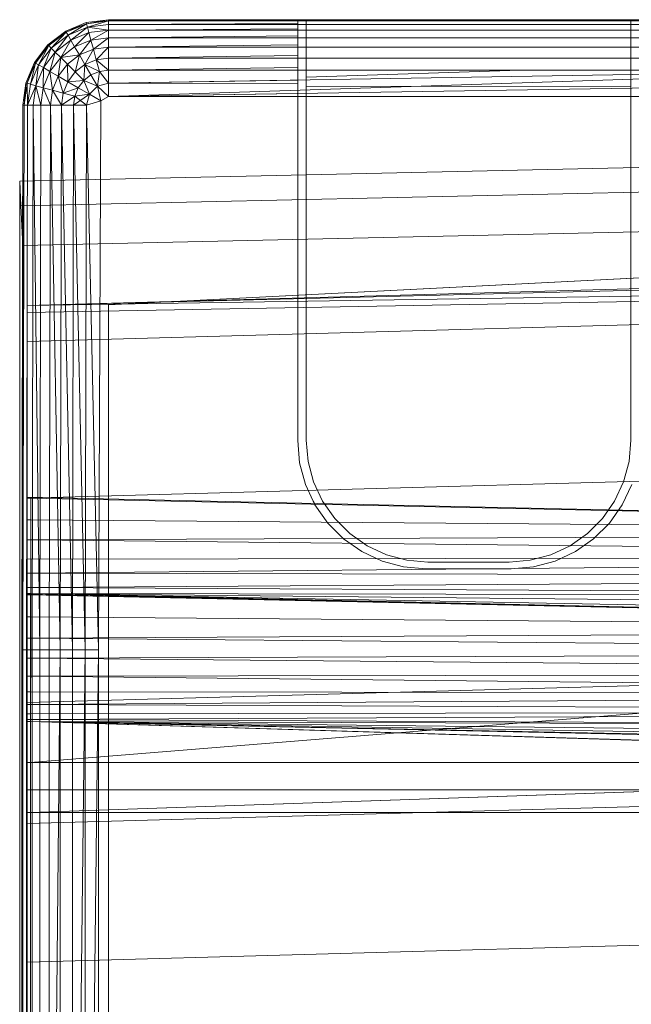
# Model space of a CAD drawing. Header units: metres. Extents: x 397.7 to 427.5, y 12.7 to 28.4.
# Tile 87 of 89: x 407.553 to 407.658, y 27.265 to 27.434. Entities that reach past the tile are written whole.
import ezdxf

# ---------------------------------------------------------------- set-up
doc = ezdxf.new("R2010")
doc.units = ezdxf.units.M
doc.layers.add('A-DETL-____-MBND', color=7, linetype='Continuous', lineweight=18)

# ---------------------------------------------------------------- blocks, each defined once
blk = doc.blocks.new('Family - Inodor P4-154500-07_ENLLUMENAT_P4')
at = {"layer": 'A-DETL-____-MBND', "color": 253, "true_color": 0xaaaaaa}
for p, q in [((0.00789, 0.40094), (0.01142, 0.40241)), ((0.00789, 0.40094), (0.01142, 0.40241)), ((0.00789, 0.40094), (0.01142, 0.40241)), ((0.00789, 0.40094), (0.01142, 0.40241)), ((0.01147, 0.40221), (0.00789, 0.40094)), ((0.00789, 0.40094), (0.01147, 0.40221)), ((0.01147, 0.40221), (0.00799, 0.40077)), ((0.00799, 0.40077), (0.01147, 0.40221)), ((0.00799, 0.40077), (0.01147, 0.40221)), ((0.00829, 0.40025), (0.01147, 0.40221)), ((0.00829, 0.40025), (0.01147, 0.40221)), ((0.01142, 0.40241), (0.01521, 0.40291)), ((0.01142, 0.40241), (0.01521, 0.40291)), ((0.01142, 0.40241), (0.01521, 0.40291)), ((0.01142, 0.40241), (0.01521, 0.40291)), ((0.01147, 0.40221), (0.01142, 0.40241)), ((0.01147, 0.40221), (0.01142, 0.40241)), ((0.01147, 0.40221), (0.01142, 0.40241)), ((0.01147, 0.40221), (0.01521, 0.40291)), ((0.01147, 0.40221), (0.01521, 0.40291)), ((0.01521, 0.40271), (0.01147, 0.40221)), ((0.01521, 0.40271), (0.01147, 0.40221)), ((0.01147, 0.40221), (0.01521, 0.40271)), ((0.01163, 0.40164), (0.01147, 0.40221)), ((0.01163, 0.40164), (0.01147, 0.40221)), ((0.01163, 0.40164), (0.01147, 0.40221)), ((0.01163, 0.40164), (0.01521, 0.40271)), ((0.01163, 0.40164), (0.01521, 0.40271)), ((0.01521, 0.40211), (0.01163, 0.40164)), ((0.01521, 0.40211), (0.01163, 0.40164)), ((0.01163, 0.40164), (0.01521, 0.40211)), ((0.01521, 0.40291), (0.15024, 0.40291)), ((0.01521, 0.40291), (0.15024, 0.40291)), ((0.01521, 0.40271), (0.01521, 0.40291)), ((0.01521, 0.40291), (0.15024, 0.40291)), ((0.15024, 0.40291), (0.01521, 0.40291)), ((0.01521, 0.40291), (0.01521, 0.40271)), ((0.01521, 0.40271), (0.01521, 0.40291)), ((0.01521, 0.40271), (0.04768, 0.40275)), ((0.01521, 0.40271), (0.04768, 0.40275)), ((0.15024, 0.40271), (0.01521, 0.40271)), ((0.01521, 0.40211), (0.01521, 0.40271)), ((0.04768, 0.40271), (0.01521, 0.40271)), ((0.01521, 0.40211), (0.01521, 0.40271)), ((0.01521, 0.40271), (0.04768, 0.40271)), ((0.01521, 0.40211), (0.01521, 0.40271)), ((0.01521, 0.40211), (0.04768, 0.40225)), ((0.01521, 0.40211), (0.04768, 0.40225)), ((0.15024, 0.40211), (0.01521, 0.40211)), ((0.01521, 0.40114), (0.01521, 0.40211)), ((0.04768, 0.40211), (0.01521, 0.40211)), ((0.01521, 0.40114), (0.01521, 0.40211)), ((0.01521, 0.40211), (0.04768, 0.40211)), ((0.01521, 0.40114), (0.01521, 0.40211)), ((0.10628, 0.4029), (0.04768, 0.4029)), ((0.04768, 0.4029), (0.04768, 0.40275)), ((0.04768, 0.40271), (0.04768, 0.40275)), ((0.04768, 0.40225), (0.04768, 0.40271)), ((0.04768, 0.40211), (0.04768, 0.40225)), ((0.04768, 0.40137), (0.04768, 0.40211)), ((0.04914, 0.40281), (0.04914, 0.33079)), ((0.04914, 0.40271), (0.04914, 0.40281)), ((0.04914, 0.40281), (0.10482, 0.40281)), ((0.04914, 0.40211), (0.04914, 0.40271)), ((0.10482, 0.40271), (0.04914, 0.40271)), ((0.04914, 0.40114), (0.04914, 0.40211)), ((0.10482, 0.40211), (0.04914, 0.40211)), ((0.10482, 0.33079), (0.10482, 0.40281)), ((0.10482, 0.40281), (0.10482, 0.40271)), ((0.10482, 0.40271), (0.10482, 0.40211)), ((0.10482, 0.40211), (0.10482, 0.40114)), ((0.00485, 0.39862), (0.00789, 0.40094)), ((0.00485, 0.39862), (0.00789, 0.40094)), ((0.00485, 0.39862), (0.00789, 0.40094)), ((0.00485, 0.39862), (0.00789, 0.40094)), ((0.00799, 0.40077), (0.00485, 0.39862)), ((0.00485, 0.39862), (0.00799, 0.40077)), ((0.00799, 0.40077), (0.005, 0.39847)), ((0.005, 0.39847), (0.00799, 0.40077)), ((0.005, 0.39847), (0.00799, 0.40077)), ((0.00542, 0.39805), (0.00799, 0.40077)), ((0.00542, 0.39805), (0.00799, 0.40077)), ((0.00829, 0.40025), (0.00542, 0.39805)), ((0.00829, 0.40025), (0.00542, 0.39805)), ((0.00542, 0.39805), (0.00829, 0.40025)), ((0.00611, 0.39736), (0.00829, 0.40025)), ((0.00611, 0.39736), (0.00829, 0.40025)), ((0.00799, 0.40077), (0.00789, 0.40094)), ((0.00799, 0.40077), (0.00789, 0.40094)), ((0.00799, 0.40077), (0.00789, 0.40094)), ((0.00829, 0.40025), (0.00799, 0.40077)), ((0.00829, 0.40025), (0.00799, 0.40077)), ((0.00829, 0.40025), (0.00799, 0.40077)), ((0.01163, 0.40164), (0.00829, 0.40025)), ((0.01163, 0.40164), (0.00829, 0.40025)), ((0.00829, 0.40025), (0.01163, 0.40164)), ((0.00877, 0.39941), (0.00829, 0.40025)), ((0.00877, 0.39941), (0.00829, 0.40025)), ((0.00877, 0.39941), (0.00829, 0.40025)), ((0.00877, 0.39941), (0.01163, 0.40164)), ((0.00877, 0.39941), (0.01163, 0.40164)), ((0.01188, 0.4007), (0.00877, 0.39941)), ((0.01188, 0.4007), (0.00877, 0.39941)), ((0.00877, 0.39941), (0.01188, 0.4007)), ((0.00943, 0.39827), (0.01188, 0.4007)), ((0.00943, 0.39827), (0.01188, 0.4007)), ((0.01188, 0.4007), (0.01163, 0.40164)), ((0.01521, 0.40114), (0.01163, 0.40164)), ((0.01521, 0.40114), (0.01163, 0.40164)), ((0.01188, 0.4007), (0.01163, 0.40164)), ((0.01188, 0.4007), (0.01163, 0.40164)), ((0.01521, 0.40114), (0.01188, 0.4007)), ((0.01521, 0.40114), (0.01188, 0.4007)), ((0.01188, 0.4007), (0.01521, 0.40114)), ((0.01222, 0.39942), (0.01188, 0.4007)), ((0.01222, 0.39942), (0.01188, 0.4007)), ((0.01222, 0.39942), (0.01188, 0.4007)), ((0.01222, 0.39942), (0.01521, 0.40114)), ((0.01222, 0.39942), (0.01521, 0.40114)), ((0.01521, 0.40114), (0.04768, 0.40137)), ((0.01521, 0.40114), (0.04768, 0.40137)), ((0.15024, 0.40114), (0.01521, 0.40114)), ((0.01521, 0.39982), (0.01521, 0.40114)), ((0.04768, 0.40114), (0.01521, 0.40114)), ((0.01521, 0.39982), (0.01521, 0.40114)), ((0.01521, 0.40114), (0.04768, 0.40114)), ((0.01521, 0.39982), (0.01521, 0.40114)), ((0.01521, 0.39982), (0.04768, 0.40013)), ((0.01521, 0.39982), (0.04768, 0.40013)), ((0.04768, 0.40114), (0.04768, 0.40137)), ((0.04768, 0.40013), (0.04768, 0.40114)), ((0.04768, 0.39982), (0.04768, 0.40013)), ((0.04914, 0.39982), (0.04914, 0.40114)), ((0.10482, 0.40114), (0.04914, 0.40114)), ((0.10482, 0.40114), (0.10482, 0.39982)), ((0.00253, 0.39558), (0.00485, 0.39862)), ((0.00253, 0.39558), (0.00485, 0.39862)), ((0.00253, 0.39558), (0.00485, 0.39862)), ((0.00253, 0.39558), (0.00485, 0.39862)), ((0.0027, 0.39548), (0.00485, 0.39862)), ((0.0027, 0.39548), (0.00485, 0.39862)), ((0.005, 0.39847), (0.0027, 0.39548)), ((0.005, 0.39847), (0.0027, 0.39548)), ((0.0027, 0.39548), (0.005, 0.39847)), ((0.00322, 0.39518), (0.005, 0.39847)), ((0.00322, 0.39518), (0.005, 0.39847)), ((0.005, 0.39847), (0.00485, 0.39862)), ((0.005, 0.39847), (0.00485, 0.39862)), ((0.005, 0.39847), (0.00485, 0.39862)), ((0.00542, 0.39805), (0.005, 0.39847)), ((0.00542, 0.39805), (0.005, 0.39847)), ((0.00542, 0.39805), (0.005, 0.39847)), ((0.00877, 0.39941), (0.00611, 0.39736)), ((0.00877, 0.39941), (0.00611, 0.39736)), ((0.00611, 0.39736), (0.00877, 0.39941)), ((0.00704, 0.39643), (0.00877, 0.39941)), ((0.00704, 0.39643), (0.00877, 0.39941)), ((0.00943, 0.39827), (0.00877, 0.39941)), ((0.00943, 0.39827), (0.00877, 0.39941)), ((0.00943, 0.39827), (0.00877, 0.39941)), ((0.01222, 0.39942), (0.00943, 0.39827)), ((0.01222, 0.39942), (0.00943, 0.39827)), ((0.00943, 0.39827), (0.01222, 0.39942)), ((0.01025, 0.39686), (0.01222, 0.39942)), ((0.01025, 0.39686), (0.01222, 0.39942)), ((0.01521, 0.39982), (0.01222, 0.39942)), ((0.01521, 0.39982), (0.01222, 0.39942)), ((0.01222, 0.39942), (0.01521, 0.39982)), ((0.01264, 0.39785), (0.01222, 0.39942)), ((0.01264, 0.39785), (0.01222, 0.39942)), ((0.01264, 0.39785), (0.01222, 0.39942)), ((0.01264, 0.39785), (0.01521, 0.39982)), ((0.01264, 0.39785), (0.01521, 0.39982)), ((0.15024, 0.39982), (0.01521, 0.39982)), ((0.01521, 0.39819), (0.01521, 0.39982)), ((0.04768, 0.39982), (0.01521, 0.39982)), ((0.01521, 0.39819), (0.01521, 0.39982)), ((0.01521, 0.39982), (0.04768, 0.39982)), ((0.01521, 0.39819), (0.01521, 0.39982)), ((0.01521, 0.39819), (0.04768, 0.39858)), ((0.01521, 0.39819), (0.04768, 0.39858)), ((0.04768, 0.39858), (0.04768, 0.39982)), ((0.04768, 0.39819), (0.04768, 0.39858)), ((0.04914, 0.39819), (0.04914, 0.39982)), ((0.10482, 0.39982), (0.04914, 0.39982)), ((0.10482, 0.39982), (0.10482, 0.39819)), ((0.00542, 0.39805), (0.00322, 0.39518)), ((0.00542, 0.39805), (0.00322, 0.39518)), ((0.00322, 0.39518), (0.00542, 0.39805)), ((0.00406, 0.3947), (0.00542, 0.39805)), ((0.00406, 0.3947), (0.00542, 0.39805)), ((0.00611, 0.39736), (0.00406, 0.3947)), ((0.00611, 0.39736), (0.00406, 0.3947)), ((0.00406, 0.3947), (0.00611, 0.39736)), ((0.0052, 0.39404), (0.00611, 0.39736)), ((0.0052, 0.39404), (0.00611, 0.39736)), ((0.00611, 0.39736), (0.00542, 0.39805)), ((0.00611, 0.39736), (0.00542, 0.39805)), ((0.00611, 0.39736), (0.00542, 0.39805)), ((0.00704, 0.39643), (0.00611, 0.39736)), ((0.00704, 0.39643), (0.00611, 0.39736)), ((0.00704, 0.39643), (0.00611, 0.39736)), ((0.00943, 0.39827), (0.00704, 0.39643)), ((0.00943, 0.39827), (0.00704, 0.39643)), ((0.00704, 0.39643), (0.00943, 0.39827)), ((0.01025, 0.39686), (0.00704, 0.39643)), ((0.00704, 0.39643), (0.01025, 0.39686)), ((0.01025, 0.39686), (0.00819, 0.39528)), ((0.00819, 0.39528), (0.01025, 0.39686)), ((0.00819, 0.39528), (0.01025, 0.39686)), ((0.01025, 0.39686), (0.00943, 0.39827)), ((0.01025, 0.39686), (0.00943, 0.39827)), ((0.01025, 0.39686), (0.00943, 0.39827)), ((0.00952, 0.39395), (0.01025, 0.39686)), ((0.00952, 0.39395), (0.01025, 0.39686)), ((0.01264, 0.39785), (0.01025, 0.39686)), ((0.01264, 0.39785), (0.01025, 0.39686)), ((0.01025, 0.39686), (0.01264, 0.39785)), ((0.01119, 0.39523), (0.01025, 0.39686)), ((0.01119, 0.39523), (0.01025, 0.39686)), ((0.01119, 0.39523), (0.01025, 0.39686)), ((0.01119, 0.39523), (0.01264, 0.39785)), ((0.01119, 0.39523), (0.01264, 0.39785)), ((0.01521, 0.39819), (0.01264, 0.39785)), ((0.01521, 0.39819), (0.01264, 0.39785)), ((0.01264, 0.39785), (0.01521, 0.39819)), ((0.01313, 0.39603), (0.01264, 0.39785)), ((0.01313, 0.39603), (0.01264, 0.39785)), ((0.01313, 0.39603), (0.01264, 0.39785)), ((0.01313, 0.39603), (0.01521, 0.39819)), ((0.01313, 0.39603), (0.01521, 0.39819)), ((0.15024, 0.39819), (0.01521, 0.39819)), ((0.01521, 0.39631), (0.01521, 0.39819)), ((0.04768, 0.39819), (0.01521, 0.39819)), ((0.01521, 0.39631), (0.01521, 0.39819)), ((0.01521, 0.39819), (0.04768, 0.39819)), ((0.01521, 0.39631), (0.01521, 0.39819)), ((0.01521, 0.39631), (0.04768, 0.39676)), ((0.01521, 0.39631), (0.04768, 0.39676)), ((0.04768, 0.39676), (0.04768, 0.39819)), ((0.04768, 0.39631), (0.04768, 0.39676)), ((0.04914, 0.39631), (0.04914, 0.39819)), ((0.10482, 0.39819), (0.04914, 0.39819)), ((0.10482, 0.39819), (0.10482, 0.39631)), ((0.00106, 0.39205), (0.00253, 0.39558)), ((0.00106, 0.39205), (0.00253, 0.39558)), ((0.00106, 0.39205), (0.00253, 0.39558)), ((0.00106, 0.39205), (0.00253, 0.39558)), ((0.00126, 0.392), (0.00253, 0.39558)), ((0.00126, 0.392), (0.00253, 0.39558)), ((0.0027, 0.39548), (0.00126, 0.392)), ((0.0027, 0.39548), (0.00126, 0.392)), ((0.00126, 0.392), (0.0027, 0.39548)), ((0.00183, 0.39184), (0.0027, 0.39548)), ((0.00183, 0.39184), (0.0027, 0.39548)), ((0.00322, 0.39518), (0.00183, 0.39184)), ((0.00322, 0.39518), (0.00183, 0.39184)), ((0.00183, 0.39184), (0.00322, 0.39518)), ((0.0027, 0.39548), (0.00253, 0.39558)), ((0.0027, 0.39548), (0.00253, 0.39558)), ((0.0027, 0.39548), (0.00253, 0.39558)), ((0.00322, 0.39518), (0.0027, 0.39548)), ((0.00322, 0.39518), (0.0027, 0.39548)), ((0.00322, 0.39518), (0.0027, 0.39548)), ((0.00277, 0.39159), (0.00322, 0.39518)), ((0.00277, 0.39159), (0.00322, 0.39518)), ((0.00406, 0.3947), (0.00322, 0.39518)), ((0.00406, 0.3947), (0.00322, 0.39518)), ((0.00406, 0.3947), (0.00322, 0.39518)), ((0.00704, 0.39643), (0.0052, 0.39404)), ((0.00704, 0.39643), (0.0052, 0.39404)), ((0.0052, 0.39404), (0.00704, 0.39643)), ((0.00661, 0.39322), (0.00704, 0.39643)), ((0.00661, 0.39322), (0.00704, 0.39643)), ((0.00819, 0.39528), (0.00661, 0.39322)), ((0.00819, 0.39528), (0.00661, 0.39322)), ((0.00661, 0.39322), (0.00819, 0.39528)), ((0.00819, 0.39528), (0.00704, 0.39643)), ((0.00819, 0.39528), (0.00704, 0.39643)), ((0.00819, 0.39528), (0.00704, 0.39643)), ((0.00952, 0.39395), (0.00819, 0.39528)), ((0.00952, 0.39395), (0.00819, 0.39528)), ((0.00952, 0.39395), (0.00819, 0.39528)), ((0.00824, 0.39228), (0.00819, 0.39528)), ((0.00824, 0.39228), (0.00819, 0.39528)), ((0.01119, 0.39523), (0.00952, 0.39395)), ((0.01119, 0.39523), (0.00952, 0.39395)), ((0.00952, 0.39395), (0.01119, 0.39523)), ((0.01099, 0.39248), (0.01119, 0.39523)), ((0.01099, 0.39248), (0.01119, 0.39523)), ((0.01313, 0.39603), (0.01119, 0.39523)), ((0.01313, 0.39603), (0.01119, 0.39523)), ((0.01119, 0.39523), (0.01313, 0.39603)), ((0.01223, 0.39343), (0.01119, 0.39523)), ((0.01367, 0.39402), (0.01119, 0.39523)), ((0.01367, 0.39402), (0.01119, 0.39523)), ((0.01223, 0.39343), (0.01119, 0.39523)), ((0.01223, 0.39343), (0.01119, 0.39523)), ((0.01521, 0.39631), (0.01313, 0.39603)), ((0.01521, 0.39631), (0.01313, 0.39603)), ((0.01313, 0.39603), (0.01521, 0.39631)), ((0.01313, 0.39603), (0.01367, 0.39402)), ((0.01521, 0.39423), (0.01313, 0.39603)), ((0.01367, 0.39402), (0.01313, 0.39603)), ((0.01521, 0.39423), (0.01313, 0.39603)), ((0.01367, 0.39402), (0.01313, 0.39603)), ((0.15024, 0.39631), (0.01521, 0.39631)), ((0.01521, 0.39423), (0.01521, 0.39631)), ((0.04768, 0.39631), (0.01521, 0.39631)), ((0.01521, 0.39423), (0.01521, 0.39631)), ((0.01521, 0.39631), (0.04768, 0.39631)), ((0.01521, 0.39423), (0.01521, 0.39631)), ((0.04768, 0.39473), (0.04768, 0.39631)), ((0.04914, 0.39423), (0.04914, 0.39631)), ((0.10482, 0.39631), (0.04914, 0.39631)), ((0.10482, 0.39631), (0.10482, 0.39424)), ((0.00406, 0.3947), (0.00277, 0.39159)), ((0.00406, 0.3947), (0.00277, 0.39159)), ((0.00277, 0.39159), (0.00406, 0.3947)), ((0.00405, 0.39125), (0.00406, 0.3947)), ((0.00405, 0.39125), (0.00406, 0.3947)), ((0.0052, 0.39404), (0.00405, 0.39125)), ((0.0052, 0.39404), (0.00405, 0.39125)), ((0.00405, 0.39125), (0.0052, 0.39404)), ((0.0052, 0.39404), (0.00406, 0.3947)), ((0.0052, 0.39404), (0.00406, 0.3947)), ((0.0052, 0.39404), (0.00406, 0.3947)), ((0.00661, 0.39322), (0.0052, 0.39404)), ((0.00661, 0.39322), (0.0052, 0.39404)), ((0.00661, 0.39322), (0.0052, 0.39404)), ((0.00562, 0.39083), (0.0052, 0.39404)), ((0.00562, 0.39083), (0.0052, 0.39404)), ((0.00952, 0.39395), (0.00824, 0.39228)), ((0.00952, 0.39395), (0.00824, 0.39228)), ((0.00824, 0.39228), (0.00952, 0.39395)), ((0.01099, 0.39248), (0.00952, 0.39395)), ((0.01099, 0.39248), (0.00952, 0.39395)), ((0.01099, 0.39248), (0.00952, 0.39395)), ((0.01223, 0.39343), (0.01099, 0.39248)), ((0.01223, 0.39343), (0.01099, 0.39248)), ((0.01099, 0.39248), (0.01223, 0.39343)), ((0.01367, 0.39402), (0.01223, 0.39343)), ((0.01367, 0.39402), (0.01223, 0.39343)), ((0.01223, 0.39343), (0.01367, 0.39402)), ((0.01334, 0.39151), (0.01223, 0.39343)), ((0.01334, 0.39151), (0.01223, 0.39343)), ((0.01334, 0.39151), (0.01223, 0.39343)), ((0.01367, 0.39402), (0.01334, 0.39151)), ((0.01334, 0.39151), (0.01367, 0.39402)), ((0.01334, 0.39151), (0.01367, 0.39402)), ((0.01521, 0.39423), (0.01367, 0.39402)), ((0.01521, 0.39423), (0.01367, 0.39402)), ((0.01367, 0.39402), (0.01521, 0.39423)), ((0.01521, 0.39201), (0.01367, 0.39402)), ((0.01521, 0.39201), (0.01367, 0.39402)), ((0.01521, 0.39201), (0.01367, 0.39402)), ((0.01521, 0.39423), (0.04768, 0.39473)), ((0.01521, 0.39423), (0.04768, 0.39473)), ((0.15024, 0.39423), (0.01521, 0.39423)), ((0.01521, 0.39201), (0.01521, 0.39423)), ((0.15024, 0.39423), (0.01521, 0.39201)), ((0.15024, 0.39423), (0.01521, 0.38973)), ((0.04768, 0.39423), (0.01521, 0.39423)), ((0.01521, 0.39201), (0.01521, 0.39423)), ((0.01521, 0.39423), (0.04768, 0.39423)), ((0.01521, 0.39201), (0.01521, 0.39423)), ((0.04768, 0.39423), (0.04768, 0.39473)), ((0.04768, 0.39254), (0.04768, 0.39423)), ((0.04914, 0.39307), (0.04914, 0.39423)), ((0.08581, 0.39423), (0.04914, 0.39307)), ((0.08581, 0.39423), (0.04914, 0.39423)), ((0.10482, 0.39424), (0.08581, 0.39423)), ((0.10482, 0.39424), (0.10482, 0.39149)), ((0.00056, 0.38826), (0.00106, 0.39205)), ((0.00056, 0.38826), (0.00106, 0.39205)), ((0.00056, 0.38826), (0.00106, 0.39205)), ((0.00056, 0.38826), (0.00106, 0.39205)), ((0.00076, 0.38826), (0.00106, 0.39205)), ((0.00076, 0.38826), (0.00106, 0.39205)), ((0.00126, 0.392), (0.00076, 0.38826)), ((0.00126, 0.392), (0.00076, 0.38826)), ((0.00076, 0.38826), (0.00126, 0.392)), ((0.00126, 0.392), (0.00106, 0.39205)), ((0.00126, 0.392), (0.00106, 0.39205)), ((0.00126, 0.392), (0.00106, 0.39205)), ((0.00183, 0.39184), (0.00126, 0.392)), ((0.00183, 0.39184), (0.00126, 0.392)), ((0.00183, 0.39184), (0.00126, 0.392)), ((0.00136, 0.38826), (0.00126, 0.392)), ((0.00136, 0.38826), (0.00126, 0.392)), ((0.00183, 0.39184), (0.00136, 0.38826)), ((0.00183, 0.39184), (0.00136, 0.38826)), ((0.00136, 0.38826), (0.00183, 0.39184)), ((0.00277, 0.39159), (0.00183, 0.39184)), ((0.00277, 0.39159), (0.00183, 0.39184)), ((0.00277, 0.39159), (0.00183, 0.39184)), ((0.00661, 0.39322), (0.00562, 0.39083)), ((0.00661, 0.39322), (0.00562, 0.39083)), ((0.00562, 0.39083), (0.00661, 0.39322)), ((0.00824, 0.39228), (0.00661, 0.39322)), ((0.00824, 0.39228), (0.00661, 0.39322)), ((0.00824, 0.39228), (0.00661, 0.39322)), ((0.00744, 0.39034), (0.00661, 0.39322)), ((0.00744, 0.39034), (0.00661, 0.39322)), ((0.00824, 0.39228), (0.00744, 0.39034)), ((0.00824, 0.39228), (0.00744, 0.39034)), ((0.00744, 0.39034), (0.00824, 0.39228)), ((0.01099, 0.39248), (0.00824, 0.39228)), ((0.00824, 0.39228), (0.01099, 0.39248)), ((0.01004, 0.39124), (0.00824, 0.39228)), ((0.01004, 0.39124), (0.00824, 0.39228)), ((0.01004, 0.39124), (0.00824, 0.39228)), ((0.01099, 0.39248), (0.01004, 0.39124)), ((0.01004, 0.39124), (0.01099, 0.39248)), ((0.01004, 0.39124), (0.01099, 0.39248)), ((0.01334, 0.39151), (0.01099, 0.39248)), ((0.01196, 0.39013), (0.01099, 0.39248)), ((0.01334, 0.39151), (0.01099, 0.39248)), ((0.01196, 0.39013), (0.01099, 0.39248)), ((0.01334, 0.39151), (0.01099, 0.39248)), ((0.01196, 0.39013), (0.01099, 0.39248)), ((0.01521, 0.39201), (0.01334, 0.39151)), ((0.01521, 0.39201), (0.01334, 0.39151)), ((0.01334, 0.39151), (0.01521, 0.39201)), ((0.01521, 0.39201), (0.04768, 0.39254)), ((0.01521, 0.39201), (0.04768, 0.39254)), ((0.01521, 0.38973), (0.01521, 0.39201)), ((0.04768, 0.39198), (0.01521, 0.39201)), ((0.01521, 0.38973), (0.01521, 0.39201)), ((0.01521, 0.39201), (0.04768, 0.39198)), ((0.01521, 0.38973), (0.01521, 0.39201)), ((0.15121, 0.39188), (0.01521, 0.38973)), ((0.04768, 0.39198), (0.04768, 0.39254)), ((0.04768, 0.39024), (0.04768, 0.39198)), ((0.04914, 0.39144), (0.04914, 0.39307)), ((0.00277, 0.39159), (0.00136, 0.38826)), ((0.00136, 0.38826), (0.00277, 0.39159)), ((0.00277, 0.39159), (0.00233, 0.38826)), ((0.00233, 0.38826), (0.00277, 0.39159)), ((0.00233, 0.38826), (0.00277, 0.39159)), ((0.00405, 0.39125), (0.00277, 0.39159)), ((0.00405, 0.39125), (0.00277, 0.39159)), ((0.00405, 0.39125), (0.00277, 0.39159)), ((0.00365, 0.38826), (0.00277, 0.39159)), ((0.00365, 0.38826), (0.00277, 0.39159)), ((0.00405, 0.39125), (0.00365, 0.38826)), ((0.00405, 0.39125), (0.00365, 0.38826)), ((0.00365, 0.38826), (0.00405, 0.39125)), ((0.00562, 0.39083), (0.00405, 0.39125)), ((0.00562, 0.39083), (0.00405, 0.39125)), ((0.00562, 0.39083), (0.00405, 0.39125)), ((0.00528, 0.38826), (0.00405, 0.39125)), ((0.00528, 0.38826), (0.00405, 0.39125)), ((0.00562, 0.39083), (0.00528, 0.38826)), ((0.00562, 0.39083), (0.00528, 0.38826)), ((0.00528, 0.38826), (0.00562, 0.39083)), ((0.00744, 0.39034), (0.00562, 0.39083)), ((0.00744, 0.39034), (0.00562, 0.39083)), ((0.00744, 0.39034), (0.00562, 0.39083)), ((0.00716, 0.38826), (0.00562, 0.39083)), ((0.00716, 0.38826), (0.00562, 0.39083)), ((0.00744, 0.39034), (0.00716, 0.38826)), ((0.00744, 0.39034), (0.00716, 0.38826)), ((0.00716, 0.38826), (0.00744, 0.39034)), ((0.01004, 0.39124), (0.00744, 0.39034)), ((0.00744, 0.39034), (0.01004, 0.39124)), ((0.00945, 0.3898), (0.00744, 0.39034)), ((0.00945, 0.3898), (0.00744, 0.39034)), ((0.00945, 0.3898), (0.00744, 0.39034)), ((0.01196, 0.39013), (0.00924, 0.38826)), ((0.01004, 0.39124), (0.00945, 0.3898)), ((0.00945, 0.3898), (0.01004, 0.39124)), ((0.00945, 0.3898), (0.01004, 0.39124)), ((0.01196, 0.39013), (0.00945, 0.3898)), ((0.01196, 0.39013), (0.00945, 0.3898)), ((0.01196, 0.39013), (0.00945, 0.3898)), ((0.01196, 0.39013), (0.01004, 0.39124)), ((0.01196, 0.39013), (0.01004, 0.39124)), ((0.01196, 0.39013), (0.01004, 0.39124)), ((0.01196, 0.39013), (0.01146, 0.38826)), ((0.01334, 0.39151), (0.01196, 0.39013)), ((0.01334, 0.39151), (0.01196, 0.39013)), ((0.01196, 0.39013), (0.01334, 0.39151)), ((0.01394, 0.38899), (0.01196, 0.39013)), ((0.01394, 0.38899), (0.01196, 0.39013)), ((0.01521, 0.38973), (0.01334, 0.39151)), ((0.01334, 0.39151), (0.01394, 0.38899)), ((0.01521, 0.38973), (0.01334, 0.39151)), ((0.01394, 0.38899), (0.01334, 0.39151)), ((0.01521, 0.38973), (0.01334, 0.39151)), ((0.01394, 0.38899), (0.01334, 0.39151)), ((0.01521, 0.38973), (0.04768, 0.39024)), ((0.01521, 0.38973), (0.04768, 0.39024)), ((0.04768, 0.38973), (0.04768, 0.39024)), ((0.10482, 0.39149), (0.04914, 0.39144)), ((0.04914, 0.33079), (0.04914, 0.39144)), ((0.10482, 0.39149), (0.10482, 0.33079)), ((0.00945, 0.3898), (0.00716, 0.38826)), ((0.00716, 0.38826), (0.00945, 0.3898)), ((0.00945, 0.3898), (0.00924, 0.38826)), ((0.00924, 0.38826), (0.00945, 0.3898)), ((0.00924, 0.38826), (0.00945, 0.3898)), ((0.01146, 0.38826), (0.00945, 0.3898)), ((0.01394, 0.38899), (0.01146, 0.38826)), ((0.01394, 0.38899), (0.01146, 0.38826)), ((0.01354, 0.29485), (0.01394, 0.38899)), ((0.01394, 0.38899), (0.01354, 0.29485)), ((0.01394, 0.38899), (0.01354, 0.29485)), ((0.01521, 0.38973), (0.01394, 0.38899)), ((0.01521, 0.38973), (0.01394, 0.38899)), ((0.01394, 0.38899), (0.01521, 0.38973)), ((0.15024, 0.38973), (0.01521, 0.38973)), ((0.04768, 0.38973), (0.01521, 0.38973)), ((0.01521, 0.38973), (0.04768, 0.38973)), ((0.04768, 0.38917), (0.04768, 0.38973)), ((0.04768, 0.38917), (0.04768, 0.33073)), ((0.00036, 0.29485), (0.00056, 0.38826)), ((0.00036, 0.29485), (0.00056, 0.38826)), ((0.00056, 0.01465), (0.00056, 0.38826)), ((0.00056, 0.01465), (0.00056, 0.38826)), ((0.00076, 0.38826), (0.00056, 0.38826)), ((0.00076, 0.38826), (0.00056, 0.29485)), ((0.00076, 0.38826), (0.00056, 0.38826)), ((0.00076, 0.38826), (0.00056, 0.29485)), ((0.00076, 0.38826), (0.00056, 0.38826)), ((0.00056, 0.29485), (0.00056, 0.38826)), ((0.00056, 0.29485), (0.00056, 0.38826)), ((0.00076, 0.38826), (0.00056, 0.29485)), ((0.00136, 0.38826), (0.00076, 0.38826)), ((0.00136, 0.38826), (0.00076, 0.38826)), ((0.00136, 0.38826), (0.00076, 0.38826)), ((0.00136, 0.38826), (0.00116, 0.29485)), ((0.00136, 0.38826), (0.00116, 0.29485)), ((0.00136, 0.38826), (0.00116, 0.29485)), ((0.00233, 0.38826), (0.00136, 0.38826)), ((0.00233, 0.38826), (0.00136, 0.38826)), ((0.00233, 0.38826), (0.00136, 0.38826)), ((0.00233, 0.38826), (0.00213, 0.29485)), ((0.00233, 0.38826), (0.00213, 0.29485)), ((0.00213, 0.29485), (0.00233, 0.38826)), ((0.00365, 0.38826), (0.00233, 0.38826)), ((0.00365, 0.38826), (0.00233, 0.38826)), ((0.00365, 0.38826), (0.00233, 0.38826)), ((0.00345, 0.29485), (0.00233, 0.38826)), ((0.00345, 0.29485), (0.00233, 0.38826)), ((0.00365, 0.38826), (0.00345, 0.29485)), ((0.00365, 0.38826), (0.00345, 0.29485)), ((0.00365, 0.38826), (0.00345, 0.29485)), ((0.00528, 0.38826), (0.00365, 0.38826)), ((0.00528, 0.38826), (0.00365, 0.38826)), ((0.00528, 0.38826), (0.00365, 0.38826)), ((0.00528, 0.38826), (0.00508, 0.29485)), ((0.00528, 0.38826), (0.00508, 0.29485)), ((0.00508, 0.29485), (0.00528, 0.38826)), ((0.00716, 0.38826), (0.00528, 0.38826)), ((0.00716, 0.38826), (0.00528, 0.38826)), ((0.00716, 0.38826), (0.00528, 0.38826)), ((0.00696, 0.29485), (0.00528, 0.38826)), ((0.00696, 0.29485), (0.00528, 0.38826)), ((0.00716, 0.38826), (0.00696, 0.29485)), ((0.00716, 0.38826), (0.00696, 0.29485)), ((0.00696, 0.29485), (0.00716, 0.38826)), ((0.00924, 0.38826), (0.00716, 0.38826)), ((0.00924, 0.38826), (0.00716, 0.38826)), ((0.00924, 0.38826), (0.00716, 0.38826)), ((0.00904, 0.29485), (0.00716, 0.38826)), ((0.00904, 0.29485), (0.00716, 0.38826)), ((0.00924, 0.38826), (0.00904, 0.29485)), ((0.00924, 0.38826), (0.00904, 0.29485)), ((0.00904, 0.29485), (0.00924, 0.38826)), ((0.01146, 0.38826), (0.00924, 0.38826)), ((0.01146, 0.38826), (0.00924, 0.38826)), ((0.01126, 0.29485), (0.00924, 0.38826)), ((0.01126, 0.29485), (0.00924, 0.38826)), ((0.01146, 0.38826), (0.01126, 0.29485)), ((0.01146, 0.38826), (0.01126, 0.29485)), ((0.01126, 0.29485), (0.01146, 0.38826)), ((0.01354, 0.29485), (0.01146, 0.38826)), ((0.01354, 0.29485), (0.01146, 0.38826)), ((0.01354, 0.29485), (0.01146, 0.38826)), ((0.31954, 0.38234), (0, 0.37522)), ((0.31954, 0.38234), (0, 0.37522)), ((0.31971, 0.37812), (0.00022, 0.371)), ((0.31971, 0.37812), (0.00022, 0.371)), ((0, 0.37522), (0.00022, 0.371)), ((0.00022, 0.371), (0, 0.37522)), ((0, 0.37522), (0, 0.371)), ((0, 0.371), (0, 0.37522)), ((0, 0.371), (0, 0.36417)), ((0, 0.36417), (0, 0.371)), ((0.00022, 0.371), (0.00056, 0.36417)), ((0.00056, 0.36417), (0.00022, 0.371)), ((0.31998, 0.37128), (0.00056, 0.36417)), ((0.31998, 0.37128), (0.00056, 0.36417)), ((0.00127, 0.35389), (0.51095, 0.36797)), ((0.51095, 0.36678), (0.00127, 0.35389)), ((0, 0.36417), (0, 0.03582)), ((0, 0.03582), (0, 0.36417)), ((0.00056, 0.36417), (0.00056, 0.03582)), ((0.00056, 0.03582), (0.00056, 0.36417)), ((0.51095, 0.36184), (0.00127, 0.35389)), ((0.51095, 0.36184), (0.00127, 0.35271)), ((0.51095, 0.36184), (0.00127, 0.34776)), ((0.01521, 0.35403), (0.17966, 0.3624)), ((0.15161, 0.36098), (0.01521, 0.35403)), ((0.00127, 0.35271), (0.00127, 0.35389)), ((0.01521, 0.35403), (0.01521, 0.05064)), ((0.01521, 0.35403), (0.01521, 0.05064)), ((0.00127, 0.34776), (0.00127, 0.35271)), ((0.00127, 0.32087), (0.00127, 0.34776)), ((0.51095, 0.33495), (0.00127, 0.32087)), ((0.04768, 0.33073), (0.04801, 0.32692)), ((0.04914, 0.33079), (0.04946, 0.32716)), ((0.04946, 0.32716), (0.04914, 0.33079)), ((0.1045, 0.32716), (0.10482, 0.33079)), ((0.10482, 0.33079), (0.1045, 0.32716)), ((0.04801, 0.32692), (0.049, 0.32322)), ((0.04946, 0.32716), (0.0504, 0.32365)), ((0.0504, 0.32365), (0.04946, 0.32716)), ((0.10356, 0.32365), (0.1045, 0.32716)), ((0.1045, 0.32716), (0.10356, 0.32365)), ((0.049, 0.32322), (0.05033, 0.32038)), ((0.0504, 0.32365), (0.05194, 0.32035)), ((0.05194, 0.32035), (0.0504, 0.32365)), ((0.10202, 0.32035), (0.10356, 0.32365)), ((0.10356, 0.32365), (0.10202, 0.32035)), ((0.10334, 0.31974), (0.10496, 0.32322)), ((0.00127, 0.3209), (0.00127, 0.32102)), ((0.28182, 0.31489), (0.00127, 0.32102)), ((0.00192, 0.32088), (0.00127, 0.3209)), ((0.00127, 0.3209), (0.00192, 0.32088)), ((0.00127, 0.3209), (0.00127, 0.32089)), ((0.00192, 0.32088), (0.00127, 0.32089)), ((0.00127, 0.32089), (0.00192, 0.32088)), ((0.00127, 0.32089), (0.00127, 0.32088)), ((0.00192, 0.32088), (0.00127, 0.32088)), ((0.00192, 0.32088), (0.00127, 0.32088)), ((0.00127, 0.32088), (0.00127, 0.31714)), ((0.00127, 0.28584), (0.00127, 0.32087)), ((0.00192, 0.32088), (0.28182, 0.31489)), ((0.00192, 0.32088), (0.00192, 0.31713)), ((0.28182, 0.31489), (0.00192, 0.32088)), ((0.00192, 0.31713), (0.00192, 0.32088)), ((0.05033, 0.32038), (0.05048, 0.32006)), ((0.05048, 0.32006), (0.05062, 0.31974)), ((0.05062, 0.31974), (0.05282, 0.31661)), ((0.05194, 0.32035), (0.05403, 0.31737)), ((0.05403, 0.31737), (0.05194, 0.32035)), ((0.09993, 0.31737), (0.10202, 0.32035)), ((0.10202, 0.32035), (0.09993, 0.31737)), ((0.10114, 0.31661), (0.10334, 0.31974)), ((0.00192, 0.31713), (0.00127, 0.31714)), ((0.00127, 0.31714), (0.00192, 0.31713)), ((0.00127, 0.31714), (0.00127, 0.31713)), ((0.00192, 0.31713), (0.00127, 0.31713)), ((0.00127, 0.31713), (0.00192, 0.31713)), ((0.00127, 0.31713), (0.00127, 0.31712)), ((0.00192, 0.31713), (0.00127, 0.31712)), ((0.00192, 0.31713), (0.00127, 0.31712)), ((0.00127, 0.31712), (0.00127, 0.31371)), ((0.28182, 0.31489), (0.00192, 0.31713)), ((0.28182, 0.31489), (0.00192, 0.31713)), ((0.00192, 0.31371), (0.00192, 0.31713)), ((0.00192, 0.31713), (0.00192, 0.31371)), ((0.05282, 0.31661), (0.05553, 0.3139)), ((0.05403, 0.31737), (0.0566, 0.31479)), ((0.0566, 0.31479), (0.05403, 0.31737)), ((0.09736, 0.31479), (0.09993, 0.31737)), ((0.09993, 0.31737), (0.09736, 0.31479)), ((0.09843, 0.3139), (0.10114, 0.31661)), ((0.28182, 0.31489), (0.00192, 0.31371)), ((0.00192, 0.31371), (0.28182, 0.31489)), ((0.0566, 0.31479), (0.05958, 0.31271)), ((0.05958, 0.31271), (0.0566, 0.31479)), ((0.09438, 0.31271), (0.09736, 0.31479)), ((0.09736, 0.31479), (0.09438, 0.31271)), ((0.00192, 0.31371), (0.00127, 0.31371)), ((0.00127, 0.31371), (0.00192, 0.31371)), ((0.00127, 0.31371), (0.00127, 0.31371)), ((0.00192, 0.31371), (0.00127, 0.31371)), ((0.00192, 0.31371), (0.00127, 0.31371)), ((0.00127, 0.31371), (0.00127, 0.31044)), ((0.28181, 0.31079), (0.00192, 0.31371)), ((0.00192, 0.31371), (0.00192, 0.31043)), ((0.28181, 0.31079), (0.00192, 0.31371)), ((0.00192, 0.31043), (0.00192, 0.31371)), ((0.05553, 0.3139), (0.05867, 0.3117)), ((0.05958, 0.31271), (0.06288, 0.31117)), ((0.06288, 0.31117), (0.05958, 0.31271)), ((0.09108, 0.31117), (0.09438, 0.31271)), ((0.09438, 0.31271), (0.09108, 0.31117)), ((0.0953, 0.3117), (0.09843, 0.3139)), ((0.28181, 0.31079), (0.00192, 0.31043)), ((0.00192, 0.30799), (0.28181, 0.31079)), ((0.00192, 0.31043), (0.28181, 0.31079)), ((0.00192, 0.30799), (0.28181, 0.31079)), ((0.05867, 0.3117), (0.06214, 0.31008)), ((0.06288, 0.31117), (0.0664, 0.31023)), ((0.0664, 0.31023), (0.06288, 0.31117)), ((0.08757, 0.31023), (0.09108, 0.31117)), ((0.09108, 0.31117), (0.08757, 0.31023)), ((0.0953, 0.3117), (0.09182, 0.31008)), ((0.00192, 0.31043), (0.00127, 0.31044)), ((0.00192, 0.31043), (0.00127, 0.31044)), ((0.00127, 0.31044), (0.00127, 0.30801)), ((0.00192, 0.31043), (0.00192, 0.30799)), ((0.00192, 0.30799), (0.00192, 0.31043)), ((0.06214, 0.31008), (0.06584, 0.30909)), ((0.06584, 0.30909), (0.06966, 0.30876)), ((0.0664, 0.31023), (0.07002, 0.30991)), ((0.07002, 0.30991), (0.0664, 0.31023)), ((0.07002, 0.30991), (0.08394, 0.30991)), ((0.08394, 0.30991), (0.07002, 0.30991)), ((0.08394, 0.30991), (0.08757, 0.31023)), ((0.08757, 0.31023), (0.08394, 0.30991)), ((0.08431, 0.30876), (0.08812, 0.30909)), ((0.08812, 0.30909), (0.09182, 0.31008)), ((0.00192, 0.30799), (0.00127, 0.30801)), ((0.00192, 0.30799), (0.00127, 0.30801)), ((0.00127, 0.30801), (0.00127, 0.30557)), ((0.00192, 0.30799), (0.00192, 0.30554)), ((0.28181, 0.30737), (0.00192, 0.30799)), ((0.28181, 0.30737), (0.00192, 0.30799)), ((0.00192, 0.30554), (0.00192, 0.30799)), ((0.28181, 0.30737), (0.00192, 0.30554)), ((0.00192, 0.30554), (0.28181, 0.30737)), ((0.08431, 0.30876), (0.06966, 0.30876)), ((0.00192, 0.30554), (0.00127, 0.30557)), ((0.00192, 0.30554), (0.00127, 0.30557)), ((0.00127, 0.30557), (0.00127, 0.30457)), ((0.00192, 0.30454), (0.00127, 0.30457)), ((0.00127, 0.30457), (0.00192, 0.30454)), ((0.00127, 0.30457), (0.00127, 0.30446)), ((0.00192, 0.30454), (0.00127, 0.30446)), ((0.00192, 0.30454), (0.00127, 0.30446)), ((0.00127, 0.30446), (0.00127, 0.27556)), ((0.00127, 0.30433), (0.00127, 0.30443)), ((0.28176, 0.29829), (0.00127, 0.30443)), ((0.00127, 0.30433), (0.00187, 0.30429)), ((0.00127, 0.30433), (0.00127, 0.30431)), ((0.00187, 0.30429), (0.00127, 0.30433)), ((0.00187, 0.30429), (0.00127, 0.30431)), ((0.00127, 0.30431), (0.00187, 0.30429)), ((0.00127, 0.30431), (0.00127, 0.3043)), ((0.00187, 0.30429), (0.00127, 0.3043)), ((0.00127, 0.3043), (0.00187, 0.30429)), ((0.00127, 0.3043), (0.00127, 0.30429)), ((0.00187, 0.30429), (0.00127, 0.30429)), ((0.00187, 0.30429), (0.00127, 0.30429)), ((0.00127, 0.30429), (0.00127, 0.30053)), ((0.00186, 0.27553), (0.00192, 0.30454)), ((0.00192, 0.30454), (0.00186, 0.27553)), ((0.00187, 0.30429), (0.28176, 0.29829)), ((0.00187, 0.30429), (0.00187, 0.30052)), ((0.28176, 0.29829), (0.00187, 0.30429)), ((0.00187, 0.30052), (0.00187, 0.30429)), ((0.00192, 0.30554), (0.00192, 0.30454)), ((0.28181, 0.30409), (0.00192, 0.30554)), ((0.28181, 0.30409), (0.00192, 0.30554)), ((0.00192, 0.30454), (0.00192, 0.30554)), ((0.28181, 0.30409), (0.00192, 0.30454)), ((0.28181, 0.30409), (0.00192, 0.30454)), ((0.28181, 0.30165), (0.00192, 0.30454)), ((0.28181, 0.30165), (0.00192, 0.30454)), ((0.28181, 0.2992), (0.00192, 0.30454)), ((0.28181, 0.2992), (0.00192, 0.30454)), ((0.28175, 0.2982), (0.00192, 0.30454)), ((0.28175, 0.2982), (0.00192, 0.30454)), ((0.00187, 0.30052), (0.00127, 0.30053)), ((0.00127, 0.30053), (0.00187, 0.30052)), ((0.00127, 0.30053), (0.00127, 0.30052)), ((0.00187, 0.30052), (0.00127, 0.30052)), ((0.00187, 0.30052), (0.00127, 0.30052)), ((0.00127, 0.30052), (0.00127, 0.29687)), ((0.28176, 0.29829), (0.00187, 0.30052)), ((0.00187, 0.30052), (0.00187, 0.29687)), ((0.28176, 0.29829), (0.00187, 0.30052)), ((0.00187, 0.29687), (0.00187, 0.30052)), ((0.51095, 0.29991), (0.00127, 0.28584)), ((0.28175, 0.2982), (0.00186, 0.27553)), ((0.00186, 0.27553), (0.28175, 0.2982)), ((0.28176, 0.29829), (0.00187, 0.29687)), ((0.00187, 0.29687), (0.28176, 0.29829)), ((0.00187, 0.29687), (0.00127, 0.29687)), ((0.00127, 0.29687), (0.00187, 0.29687)), ((0.00127, 0.29687), (0.00127, 0.29686)), ((0.00187, 0.29687), (0.00127, 0.29686)), ((0.00127, 0.29686), (0.00187, 0.29687)), ((0.00187, 0.29687), (0.00127, 0.29686)), ((0.00187, 0.29687), (0.00127, 0.29686)), ((0.00127, 0.29686), (0.00127, 0.29686)), ((0.00127, 0.29686), (0.00127, 0.29344)), ((0.28176, 0.29452), (0.00187, 0.29687)), ((0.28176, 0.29452), (0.00187, 0.29687)), ((0.00187, 0.29343), (0.00187, 0.29687)), ((0.00187, 0.29687), (0.00187, 0.29343)), ((0.00056, 0.29485), (0.00036, 0.29485)), ((0.00036, 0.10805), (0.00036, 0.29485)), ((0.00056, 0.29485), (0.00036, 0.29485)), ((0.00056, 0.29485), (0.00036, 0.29485)), ((0.00036, 0.10805), (0.00036, 0.29485)), ((0.00116, 0.29485), (0.00056, 0.29485)), ((0.00056, 0.10805), (0.00056, 0.29485)), ((0.00116, 0.29485), (0.00056, 0.29485)), ((0.00056, 0.29485), (0.00056, 0.10805)), ((0.00116, 0.29485), (0.00056, 0.29485)), ((0.00056, 0.10805), (0.00056, 0.29485)), ((0.00213, 0.29485), (0.00116, 0.29485)), ((0.00116, 0.10805), (0.00116, 0.29485)), ((0.00213, 0.29485), (0.00116, 0.29485)), ((0.00116, 0.29485), (0.00116, 0.10805)), ((0.00213, 0.29485), (0.00116, 0.29485)), ((0.00116, 0.10805), (0.00116, 0.29485)), ((0.28176, 0.29452), (0.00187, 0.29343)), ((0.00187, 0.29343), (0.28176, 0.29452)), ((0.00345, 0.29485), (0.00213, 0.29485)), ((0.00213, 0.10805), (0.00213, 0.29485)), ((0.00345, 0.29485), (0.00213, 0.29485)), ((0.00213, 0.29485), (0.00213, 0.10805)), ((0.00345, 0.29485), (0.00213, 0.29485)), ((0.00213, 0.10805), (0.00213, 0.29485)), ((0.00345, 0.10805), (0.00345, 0.29485)), ((0.00508, 0.29485), (0.00345, 0.29485)), ((0.00345, 0.29485), (0.00345, 0.10805)), ((0.00508, 0.29485), (0.00345, 0.29485)), ((0.00345, 0.10805), (0.00345, 0.29485)), ((0.00508, 0.10805), (0.00508, 0.29485)), ((0.00696, 0.29485), (0.00508, 0.29485)), ((0.00508, 0.29485), (0.00508, 0.10805)), ((0.00696, 0.29485), (0.00508, 0.10805)), ((0.00696, 0.29485), (0.00508, 0.29485)), ((0.00508, 0.10805), (0.00508, 0.29485)), ((0.00508, 0.10805), (0.00696, 0.29485)), ((0.00696, 0.10805), (0.00696, 0.29485)), ((0.00904, 0.29485), (0.00696, 0.29485)), ((0.00904, 0.29485), (0.00696, 0.29485)), ((0.00696, 0.10805), (0.00696, 0.29485)), ((0.00696, 0.10805), (0.00696, 0.29485)), ((0.00904, 0.10805), (0.00904, 0.29485)), ((0.01126, 0.29485), (0.00904, 0.29485)), ((0.00904, 0.29485), (0.00904, 0.10805)), ((0.01126, 0.29485), (0.00904, 0.10805)), ((0.01126, 0.29485), (0.00904, 0.29485)), ((0.00904, 0.10805), (0.00904, 0.29485)), ((0.00904, 0.10805), (0.01126, 0.29485)), ((0.01126, 0.10805), (0.01126, 0.29485)), ((0.01354, 0.29485), (0.01126, 0.29485)), ((0.01354, 0.29485), (0.01126, 0.10805)), ((0.01354, 0.29485), (0.01126, 0.29485)), ((0.01126, 0.10805), (0.01126, 0.29485)), ((0.01126, 0.10805), (0.01126, 0.29485)), ((0.01126, 0.10805), (0.01354, 0.29485)), ((0.01354, 0.10805), (0.01354, 0.29485)), ((0.01354, 0.29485), (0.01354, 0.10805)), ((0.01354, 0.10805), (0.01354, 0.29485)), ((0.00187, 0.29343), (0.00127, 0.29344)), ((0.00127, 0.29344), (0.00187, 0.29343)), ((0.00127, 0.29344), (0.00127, 0.29343)), ((0.00187, 0.29343), (0.00127, 0.29343)), ((0.00127, 0.29343), (0.00187, 0.29343)), ((0.00127, 0.29343), (0.00127, 0.29343)), ((0.00187, 0.29343), (0.00127, 0.29343)), ((0.00187, 0.29343), (0.00127, 0.29343)), ((0.00127, 0.29343), (0.00127, 0.29034)), ((0.28176, 0.29086), (0.00187, 0.29343)), ((0.00187, 0.29343), (0.00187, 0.29033)), ((0.28176, 0.29086), (0.00187, 0.29343)), ((0.00187, 0.29033), (0.00187, 0.29343)), ((0.28176, 0.29086), (0.00187, 0.29033)), ((0.00187, 0.29033), (0.28176, 0.29086)), ((0.00187, 0.29033), (0.00127, 0.29034)), ((0.00127, 0.29034), (0.00187, 0.29033)), ((0.00187, 0.29033), (0.00127, 0.29034)), ((0.00187, 0.29033), (0.00127, 0.29034)), ((0.00127, 0.29034), (0.00127, 0.28767)), ((0.00187, 0.29033), (0.00187, 0.28766)), ((0.28176, 0.28743), (0.00187, 0.29033)), ((0.28176, 0.28743), (0.00187, 0.29033)), ((0.00187, 0.28766), (0.00187, 0.29033)), ((0.00187, 0.28766), (0.00127, 0.28767)), ((0.00187, 0.28766), (0.00127, 0.28767)), ((0.00127, 0.28767), (0.00127, 0.28551)), ((0.00187, 0.28766), (0.00187, 0.28548)), ((0.28176, 0.28743), (0.00187, 0.28766)), ((0.28176, 0.28743), (0.00187, 0.28766)), ((0.00187, 0.28548), (0.00187, 0.28766)), ((0.28176, 0.28743), (0.00187, 0.28548)), ((0.00187, 0.28548), (0.28176, 0.28743)), ((0.00127, 0.26508), (0.00127, 0.28584)), ((0.00187, 0.28548), (0.00127, 0.28551)), ((0.00187, 0.28548), (0.00127, 0.28551)), ((0.00127, 0.28551), (0.00127, 0.28391)), ((0.00187, 0.28548), (0.00187, 0.28388)), ((0.28176, 0.28433), (0.00187, 0.28548)), ((0.28176, 0.28433), (0.00187, 0.28548)), ((0.00187, 0.28388), (0.00187, 0.28548)), ((0.00187, 0.28388), (0.00127, 0.28391)), ((0.00187, 0.28388), (0.00127, 0.28391)), ((0.00127, 0.28391), (0.00127, 0.28293)), ((0.28176, 0.28433), (0.00187, 0.28388)), ((0.00187, 0.2829), (0.28176, 0.28433)), ((0.00187, 0.28388), (0.28176, 0.28433)), ((0.00187, 0.2829), (0.28176, 0.28433)), ((0.00187, 0.28388), (0.00187, 0.2829)), ((0.00187, 0.2829), (0.00187, 0.28388)), ((0.00187, 0.2829), (0.00127, 0.28293)), ((0.00187, 0.2829), (0.00127, 0.28293)), ((0.00127, 0.28293), (0.00127, 0.28262)), ((0.00187, 0.28259), (0.00127, 0.28262)), ((0.00127, 0.11722), (0.00127, 0.28262)), ((0.00187, 0.28259), (0.00127, 0.28262)), ((0.00127, 0.28262), (0.00187, 0.28259)), ((0.00127, 0.28262), (0.00127, 0.28257)), ((0.00187, 0.28259), (0.00127, 0.28257)), ((0.00187, 0.28259), (0.00127, 0.28257)), ((0.00127, 0.28257), (0.00127, 0.26701)), ((0.00186, 0.26697), (0.00187, 0.28259)), ((0.00187, 0.28259), (0.00186, 0.26697)), ((0.00187, 0.2829), (0.00187, 0.28259)), ((0.28176, 0.28165), (0.00187, 0.2829)), ((0.28176, 0.28165), (0.00187, 0.2829)), ((0.00187, 0.28259), (0.00187, 0.2829)), ((0.00187, 0.28259), (0.28176, 0.27659)), ((0.28176, 0.28165), (0.00187, 0.28259)), ((0.28176, 0.28165), (0.00187, 0.28259)), ((0.28176, 0.27948), (0.00187, 0.28259)), ((0.28176, 0.27948), (0.00187, 0.28259)), ((0.28176, 0.27788), (0.00187, 0.28259)), ((0.28176, 0.27788), (0.00187, 0.28259)), ((0.28176, 0.2769), (0.00187, 0.28259)), ((0.28176, 0.2769), (0.00187, 0.28259)), ((0.28176, 0.27659), (0.00187, 0.28259)), ((0.51154, 0.26697), (0.00187, 0.28259)), ((0.28176, 0.27659), (0.00187, 0.28259)), ((0.28176, 0.27659), (0.00187, 0.28259)), ((0.52327, 0.26645), (0.00187, 0.28259)), ((0.51154, 0.26697), (0.00187, 0.28259)), ((0.51095, 0.27916), (0.00127, 0.26508)), ((0.00186, 0.27553), (0.00127, 0.27556)), ((0.00127, 0.27556), (0.00186, 0.27553)), ((0.00127, 0.27556), (0.00127, 0.27555)), ((0.00186, 0.27553), (0.00127, 0.27555)), ((0.00127, 0.27555), (0.00186, 0.27553)), ((0.00127, 0.27555), (0.00127, 0.27553)), ((0.00186, 0.27553), (0.00127, 0.27553)), ((0.00186, 0.27553), (0.00127, 0.27553)), ((0.00127, 0.27553), (0.00127, 0.27088)), ((0.28176, 0.27659), (0.00186, 0.26697)), ((0.00186, 0.26697), (0.28176, 0.27659)), ((0.28176, 0.27553), (0.00186, 0.27553)), ((0.00186, 0.27553), (0.00186, 0.27086)), ((0.28176, 0.27553), (0.00186, 0.27553)), ((0.00186, 0.27086), (0.00186, 0.27553)), ((0.00186, 0.27086), (0.00127, 0.27088)), ((0.00186, 0.27086), (0.00127, 0.27088)), ((0.00127, 0.27088), (0.00127, 0.267)), ((0.00186, 0.27086), (0.00186, 0.26697)), ((0.00186, 0.27086), (0.28176, 0.27086)), ((0.28176, 0.27086), (0.00186, 0.27086)), ((0.00186, 0.27086), (0.00186, 0.26697)), ((0.00186, 0.26697), (0.00127, 0.26701)), ((0.00127, 0.13284), (0.00127, 0.26701)), ((0.00186, 0.26697), (0.00127, 0.26701)), ((0.00186, 0.26697), (0.00127, 0.267)), ((0.00186, 0.26697), (0.00127, 0.267)), ((0.00127, 0.267), (0.00127, 0.13339)), ((0.28176, 0.26697), (0.00186, 0.26697)), ((0.00186, 0.13288), (0.00186, 0.26697)), ((0.00186, 0.13288), (0.00186, 0.26697)), ((0.28176, 0.26697), (0.00186, 0.26697)), ((0.00186, 0.26697), (0.00186, 0.13288)), ((0.28176, 0.26697), (0.00186, 0.26697)), ((0.28176, 0.26697), (0.00186, 0.26697)), ((0.00186, 0.13288), (0.00186, 0.26697)), ((0.00127, 0.24131), (0.00127, 0.26508)), ((0.51095, 0.25539), (0.00127, 0.24131)), ((0.00127, 0.2159), (0.00127, 0.24131))]:
    blk.add_line(p, q, dxfattribs=at)
blk = doc.blocks.new('LONDR55-XX_ZZ-ARQ-CAA-M3D-Londres55_ifc-1-07_ENLLUMENAT_P4')
at = {"layer": 'A-DETL-____-MBND', "color": 253, "lineweight": 18, "true_color": 0xaaaaaa}
blk.add_blockref('Family - Inodor P4-154500-07_ENLLUMENAT_P4', (407.55268, 27.03126), dxfattribs=at)

msp = doc.modelspace()

# ---------------------------------------------------------------- block references
at = {"lineweight": 5}
msp.add_blockref('LONDR55-XX_ZZ-ARQ-CAA-M3D-Londres55_ifc-1-07_ENLLUMENAT_P4', (0, 0), dxfattribs=at)

doc.saveas('drawing.dxf')
